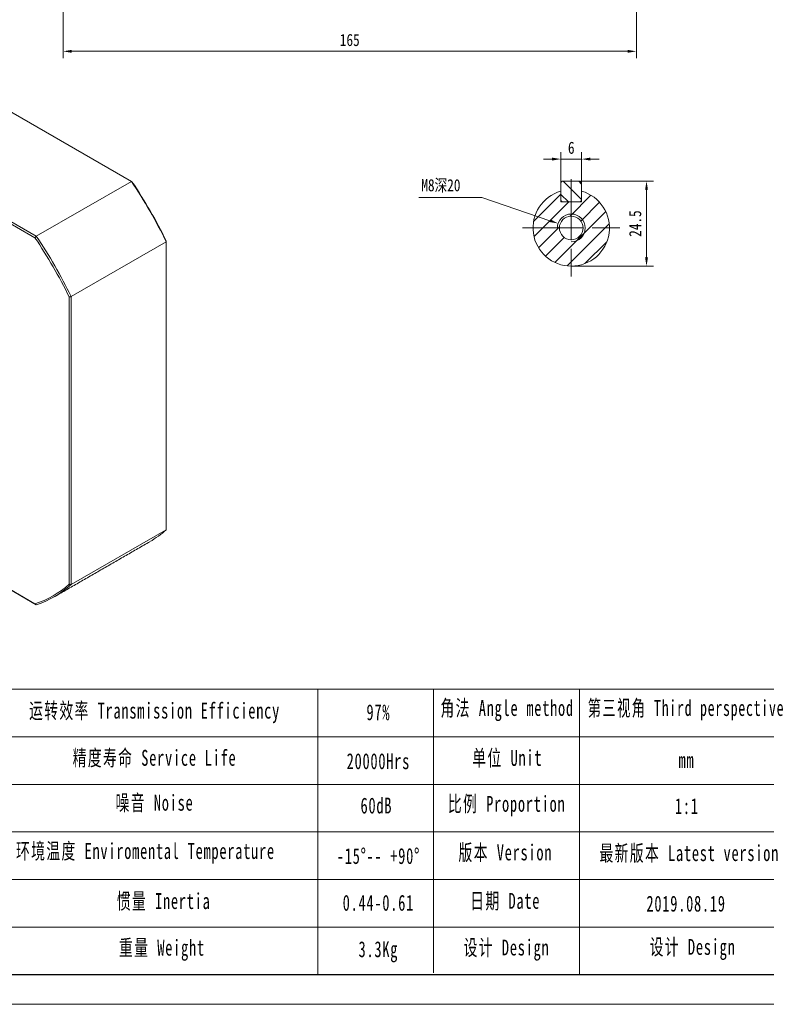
# Model space of a CAD drawing. Header units: millimetres. Extents: x 33 to 753, y 54 to 563.
# Tile 2 of 4: x 298 to 513, y 54 to 338. Entities that reach past the tile are written whole.
import ezdxf

# ---------------------------------------------------------------- set-up
doc = ezdxf.new("R2010")
doc.units = ezdxf.units.MM
doc.header["$LTSCALE"] = 10
doc.linetypes.add('CENTER', pattern=[2, 1.25, -0.25, 0.25, -0.25])
doc.layers.get('0').update_dxf_attribs({"lineweight": 18})
for name, color, linetype, lineweight in [('3中心线层', 1, 'CENTER', 18), ('5剖面线层', 2, 'Continuous', 18), ('图框_外框线', 7, 'Continuous', 18)]:
    doc.layers.add(name, color=color, linetype=linetype, lineweight=lineweight)
doc.styles.add('TH_GBDIM', font='txt', dxfattribs={"width": 0.8})
doc.styles.add('标准', font='txt', dxfattribs={"width": 0.667})
doc.dimstyles.new('TH_GBDIM', dxfattribs={"dimtxt": 3.5, "dimasz": 2.5, "dimexe": 2, "dimexo": 0, "dimgap": 1.5, "dimtad": 1, "dimdec": 1, "dimdsep": 46, "dimtxsty": 'TH_GBDIM', "dimcen": 2.5, "dimdle": 5, "dimclrd": 4, "dimclre": 4, "dimclrt": 3, "dimadec": 0, "dimazin": 0, "dimtfac": 0.714286, "dimtdec": 1, "dimtmove": 0, "dimatfit": 3, "dimfxl": 0, "dimtolj": 1, "dimarcsym": 0})

# ---------------------------------------------------------------- blocks, each defined once
blk = doc.blocks.new('*X13')
for points in [[(477.78, 288.68), (478.62, 288.68), (478.2, 291.18)], [(477.78, 269.18), (478.62, 269.18), (478.2, 266.68)]]:
    blk.add_hatch(color=4).paths.add_polyline_path(points, flags=0)
at = {"color": 4}
for p, q in [((459.53, 291.18), (480.2, 291.18)), ((478.2, 269.18), (478.2, 288.68)), ((456.53, 266.68), (480.2, 266.68))]:
    blk.add_line(p, q, dxfattribs=at)
at = {"color": 3, "insert": (474.95, 278.93), "char_height": 3.5, "width": 15.0267, "attachment_point": 5, "rotation": 90, "style": 'TH_GBDIM'}
blk.add_mtext('24.5', dxfattribs=at)
blk = doc.blocks.new('*X14')
blk.add_hatch(color=4).paths.add_polyline_path([(450.51, 280.17), (450.24, 279.38), (452.74, 278.97)], flags=0)
at = {"color": 4}
for p, q in [((412.66, 286.42), (430.79, 286.42)), ((430.79, 286.42), (450.37, 279.77)), ((456.53, 275.18), (456.53, 280.18)), ((454.03, 277.68), (459.03, 277.68))]:
    blk.add_line(p, q, dxfattribs=at)
at = {"color": 3, "insert": (419.01, 289.81), "char_height": 3.5, "width": 23.3956, "attachment_point": 5, "style": 'TH_GBDIM'}
blk.add_mtext('M8深20', dxfattribs=at)
blk = doc.blocks.new('*X15')
for points in [[(451.03, 297.93), (451.03, 297.09), (453.53, 297.51)], [(462.03, 297.93), (462.03, 297.09), (459.53, 297.51)]]:
    blk.add_hatch(color=4).paths.add_polyline_path(points, flags=0)
at = {"color": 4}
for p, q in [((453.53, 290.78), (453.53, 299.51)), ((459.53, 290.78), (459.53, 299.51)), ((451.03, 297.51), (448.53, 297.51)), ((459.53, 297.51), (453.53, 297.51)), ((462.03, 297.51), (464.53, 297.51))]:
    blk.add_line(p, q, dxfattribs=at)
at = {"color": 3, "insert": (456.53, 300.76), "char_height": 3.5, "width": 3.1733, "attachment_point": 5, "style": 'TH_GBDIM'}
blk.add_mtext('6', dxfattribs=at)
blk = doc.blocks.new('*X31')
for points in [[(312.78, 328.97), (312.78, 328.13), (310.28, 328.55)], [(472.78, 328.97), (472.78, 328.13), (475.28, 328.55)]]:
    blk.add_hatch(color=4).paths.add_polyline_path(points, flags=0)
at = {"color": 4}
for p, q in [((475.28, 429.56), (475.28, 326.55)), ((310.28, 374.96), (310.28, 326.55)), ((312.78, 328.55), (472.78, 328.55))]:
    blk.add_line(p, q, dxfattribs=at)
at = {"color": 3, "insert": (392.78, 331.8), "char_height": 3.5, "width": 10.5467, "attachment_point": 5, "style": 'TH_GBDIM'}
blk.add_mtext('165', dxfattribs=at)

msp = doc.modelspace()

# ---------------------------------------------------------------- hatches: boundary and pattern name
at = {"layer": '5剖面线层'}
h = msp.add_hatch(dxfattribs=at)
h.set_pattern_fill('ANSI31', color=256, style=0, pattern_type=0)
h.set_pattern_definition([(135, (0, 0), (-2.245064, -2.245064), [])])
h.paths.add_polyline_path([(459.53, 291.18), (456.53, 291.18), (456.53, 285.18), (459.53, 285.18)], flags=0)
h.paths.add_polyline_path([(456.53, 291.18), (453.53, 291.18), (453.53, 285.18), (456.53, 285.18)], flags=0)
h = msp.add_hatch(dxfattribs=at)
h.set_pattern_fill('ANSI31', color=256, style=0, pattern_type=0)
edge = h.paths.add_edge_path(flags=0)
edge.add_line((467.53, 277.68), (460.53, 277.68))
edge.add_arc((456.53, 277.68), 4, 270, 360, ccw=False)
edge.add_line((456.53, 273.68), (456.53, 266.68))
edge.add_arc((456.53, 277.68), 11, 270, 360)
edge = h.paths.add_edge_path(flags=0)
edge.add_line((459.53, 288.27), (459.53, 285.18))
edge.add_line((459.53, 285.18), (456.53, 285.18))
edge.add_line((456.53, 285.18), (456.53, 281.68))
edge.add_arc((456.53, 277.68), 4, 0, 90, ccw=False)
edge.add_line((460.53, 277.68), (467.53, 277.68))
edge.add_arc((456.53, 277.68), 11, 360, 434.1734)
edge = h.paths.add_edge_path(flags=0)
edge.add_line((456.53, 285.18), (453.53, 285.18))
edge.add_line((453.53, 285.18), (453.53, 288.27))
edge.add_arc((456.53, 277.68), 11, 105.8266, 180)
edge.add_line((445.53, 277.68), (453.13, 277.68))
edge.add_arc((456.53, 277.68), 3.4, 90, 180, ccw=False)
edge.add_line((456.53, 281.08), (456.53, 285.18))
edge = h.paths.add_edge_path(flags=0)
edge.add_arc((456.53, 277.68), 4, 180, 270, ccw=False)
edge.add_line((452.53, 277.68), (445.53, 277.68))
edge.add_arc((456.53, 277.68), 11, 180, 270)
edge.add_line((456.53, 266.68), (456.53, 273.68))
edge = h.paths.add_edge_path(flags=0)
edge.add_line((453.13, 277.68), (452.53, 277.68))
edge.add_arc((456.53, 277.68), 4, 180, 270)
edge.add_line((456.53, 273.68), (456.53, 274.28))
edge.add_arc((456.53, 277.68), 3.4, 180, 270, ccw=False)
edge = h.paths.add_edge_path(flags=0)
edge.add_line((460.53, 277.68), (459.93, 277.68))
edge.add_arc((456.53, 277.68), 3.4, 270, 360, ccw=False)
edge.add_line((456.53, 274.28), (456.53, 273.68))
edge.add_arc((456.53, 277.68), 4, 270, 360)
edge = h.paths.add_edge_path(flags=0)
edge.add_line((456.53, 281.68), (456.53, 281.08))
edge.add_arc((456.53, 277.68), 3.4, 0, 90, ccw=False)
edge.add_line((459.93, 277.68), (460.53, 277.68))
edge.add_arc((456.53, 277.68), 4, 0, 90)

# ---------------------------------------------------------------- linework, layer by layer
at = {"color": 7, "linetype": 'Continuous', "lineweight": 15}
for p, q in [((329.92, 291.1), (258.07, 332.57)), ((302.17, 274.86), (230.52, 316.23)), ((230.7, 316.78), (302.55, 275.3)), ((302.55, 275.3), (329.92, 291.1)), ((312.59, 257.91), (339.95, 273.71)), ((339.95, 273.93), (339.95, 273.71)), ((339.95, 190.74), (339.95, 273.71)), ((312.02, 175.06), (312.02, 257.8)), ((312.59, 257.91), (312.59, 174.94)), ((312.59, 174.94), (339.95, 190.74)), ((267.16, 189.58), (302.17, 169.37)), ((302.55, 169.15), (267.16, 189.58))]:
    msp.add_line(p, q, dxfattribs=at)
for p, q in [((453.93, 291.18), (453.53, 290.78)), ((453.93, 291.18), (453.53, 290.78)), ((453.53, 290.78), (453.53, 285.58)), ((453.53, 290.78), (453.53, 285.58)), ((453.93, 291.18), (459.13, 291.18)), ((453.93, 291.18), (459.13, 291.18)), ((459.13, 291.18), (459.53, 290.78)), ((459.13, 291.18), (459.53, 290.78)), ((459.53, 290.78), (459.53, 285.58)), ((459.53, 290.78), (459.53, 285.58)), ((453.93, 285.18), (453.53, 285.58)), ((453.53, 285.18), (453.53, 285.58)), ((453.93, 285.18), (453.53, 285.18)), ((453.93, 285.18), (459.13, 285.18)), ((459.53, 285.58), (459.13, 285.18)), ((459.53, 285.18), (459.13, 285.18)), ((459.53, 285.58), (459.53, 285.18))]:
    msp.add_line(p, q)
msp.add_circle((456.53, 277.68), 3.4)
for centre, radius, start, end in [((211.86, 211.34), 142.47, 25.9604, 34.0396), ((212.53, 211.73), 141.79, 26.0161, 33.9839), ((184.49, 195.55), 142.47, 25.9604, 34.0396), ((184.6, 195.61), 141.79, 26.0161, 33.9839), ((321.3, 211.43), 27.85, 300.0291, 312.0462), ((293.59, 195.6), 27.6, 288.1121, 311.8987), ((294, 195.54), 27.74, 287.9475, 312.0633)]:
    msp.add_arc(centre, radius, start, end, dxfattribs=at)
msp.add_arc((456.53, 277.68), 11, 105.8266, 74.1734)
msp.add_arc((456.53, 277.68), 11, 105.8266, 74.1734)
at = {"color": 4}
msp.add_arc((456.53, 277.68), 4, 270, 180, dxfattribs=at)
at = {"color": 7, "linetype": 'Continuous', "lineweight": 15}
for points in [[(330.1, 290.99), (329.92, 291.1)], [(302.17, 274.86), (302.55, 275.3)], [(312.02, 257.8), (312.59, 257.91)], [(307.87, 171.51), (335.24, 187.31)], [(312.02, 175.06), (312.59, 174.94)], [(302.55, 169.15), (302.17, 169.37)]]:
    msp.add_open_spline(points, degree=1, dxfattribs=at)
at = {"layer": '3中心线层'}
for p, q in [((456.53, 291.68), (456.53, 263.68)), ((442.53, 277.68), (470.53, 277.68)), ((442.53, 277.68), (470.53, 277.68)), ((442.53, 277.68), (470.53, 277.68))]:
    msp.add_line(p, q, dxfattribs=at)
at = {"layer": '图框_外框线'}
for p, q in [((96.67, 144.84), (744.02, 144.84)), ((383.6, 144.84), (383.6, 62.62)), ((416.87, 144.84), (416.87, 63.08)), ((458.87, 144.84), (458.87, 62.62)), ((158.71, 131.13), (522.53, 131.13)), ((96.67, 117.41), (744.02, 117.41)), ((158.71, 103.69), (744.02, 103.69)), ((158.71, 89.97), (744.02, 89.97)), ((158.71, 76.25), (744.02, 76.25))]:
    msp.add_line(p, q, dxfattribs=at)
at = {"layer": '图框_外框线', "color": 3}
msp.add_lwpolyline([(33.11, 54.05), (752.58, 54.05), (752.58, 562.82), (33.11, 562.82)], close=True, dxfattribs=at)
at = {"layer": '图框_外框线', "color": 3, "lineweight": 25}
msp.add_lwpolyline([(75.94, 62.62), (744.02, 62.62), (744.02, 554.26), (75.94, 554.26)], close=True, dxfattribs=at)

# ---------------------------------------------------------------- texts
at = {"layer": '图框_外框线', "color": 1, "attachment_point": 2, "style": '标准'}
for s, insert, char_height, width in [('\\T1.1;角法 Angle method ', (438.09, 141.69), 4.5731, 58.4841), ('\\T1.1;第三视角 Third perspective', (490.54, 141.69), 4.5731, 70.0893), ('\\T1.1;运转效率 Transmission Efficiency', (336.59, 140.93), 4.5731, 77.7134), ('\\T1.1;97%', (401.01, 140.46), 4.573, 58.4841), ('\\T1.1;精度寿命 Service Life', (336.59, 127.34), 4.5731, 60.9995), ('\\T1.1;单位 Unit', (438.12, 127.32), 4.5731, 58.4841), ('\\T1.1;20000Hrs', (401.01, 126.37), 4.5731, 58.4841), ('\\T1.1;mm', (489.68, 126.67), 4.573, 58.4841), ('\\T1.1;噪音 Noise', (336.59, 114.4), 4.5731, 40.3529), ('\\T1.1;60dB', (400.44, 113.6), 4.573, 30.1772), ('\\T1.1;比例 Proportion', (437.95, 114.09), 4.5731, 39.3775), ('\\T1.1;1:1', (489.79, 113.41), 4.573, 58.4841), ('\\T1.1;环境温度 Enviromental Temperature', (333.97, 100.49), 4.5731, 77.058), ('\\T1.1;版本 Version', (437.57, 100.09), 4.5731, 58.4841), ('\\T1.1;最新版本 Latest version', (490.5, 99.89), 4.5731, 58.4841), ('\\T1.1;-15%%D-- +90%%D', (401.01, 99.06), 4.5731, 39.2294), ('\\T1.1;惯量 Inertia', (339.22, 86.08), 4.5731, 41.3147), ('\\T1.1;0.44-0.61', (401.01, 85.58), 4.5731, 30.93), ('\\T1.1;日期 Date', (437.53, 86.13), 4.5731, 58.4841), ('\\T1.1;2019.08.19', (489.59, 85.34), 4.5731, 58.4841), ('\\T1.1;重量 Weight', (338.72, 72.65), 4.5731, 35.5596), ('\\T1.1;3.3Kg', (401.01, 72.21), 4.5731, 30.598), ('\\T1.1;设计 Design', (437.9, 72.7), 4.5731, 58.4841), ('\\T1.1;设计 Design', (491.46, 72.88), 4.5731, 58.4841)]:
    msp.add_mtext(s, dxfattribs=dict(at, insert=insert, char_height=char_height, width=width))

# ---------------------------------------------------------------- dimensions: what is measured, and where the dimension line sits
dim = msp.add_linear_dim(base=(475.28, 328.55), p1=(310.28, 374.96), p2=(475.28, 429.56), dimstyle='TH_GBDIM', override={"dimsah": 1, "dimtzin": 0})
dim.commit()
dim.dimension.update_dxf_attribs({"geometry": '*X31', "text_midpoint": (392.78, 331.8)})
dim = msp.add_linear_dim(base=(453.53, 297.51), p1=(459.53, 290.78), p2=(453.53, 290.78), dimstyle='TH_GBDIM', override={"dimsah": 1, "dimtzin": 0})
dim.commit()
dim.dimension.update_dxf_attribs({"geometry": '*X15', "text_midpoint": (456.53, 297.51), "dimtype": 160})
dim = msp.add_diameter_dim_2p(p1=(460.32, 276.4), p2=(452.74, 278.97), text='M8深20', dimstyle='TH_GBDIM', override={"dimtih": 1, "dimtoh": 1, "dimpost": '%%C<>', "dimsah": 1, "dimtofl": 0, "dimtzin": 0})
dim.commit()
dim.dimension.update_dxf_attribs({"geometry": '*X14', "text_midpoint": (430.79, 286.42), "dimtype": 163})
dim = msp.add_linear_dim(base=(478.2, 291.18), p1=(456.53, 266.68), p2=(459.53, 291.18), angle=90, dimstyle='TH_GBDIM', override={"dimsah": 1, "dimtzin": 0})
dim.commit()
dim.dimension.update_dxf_attribs({"geometry": '*X13', "text_midpoint": (474.95, 278.93)})

doc.saveas('drawing.dxf')
